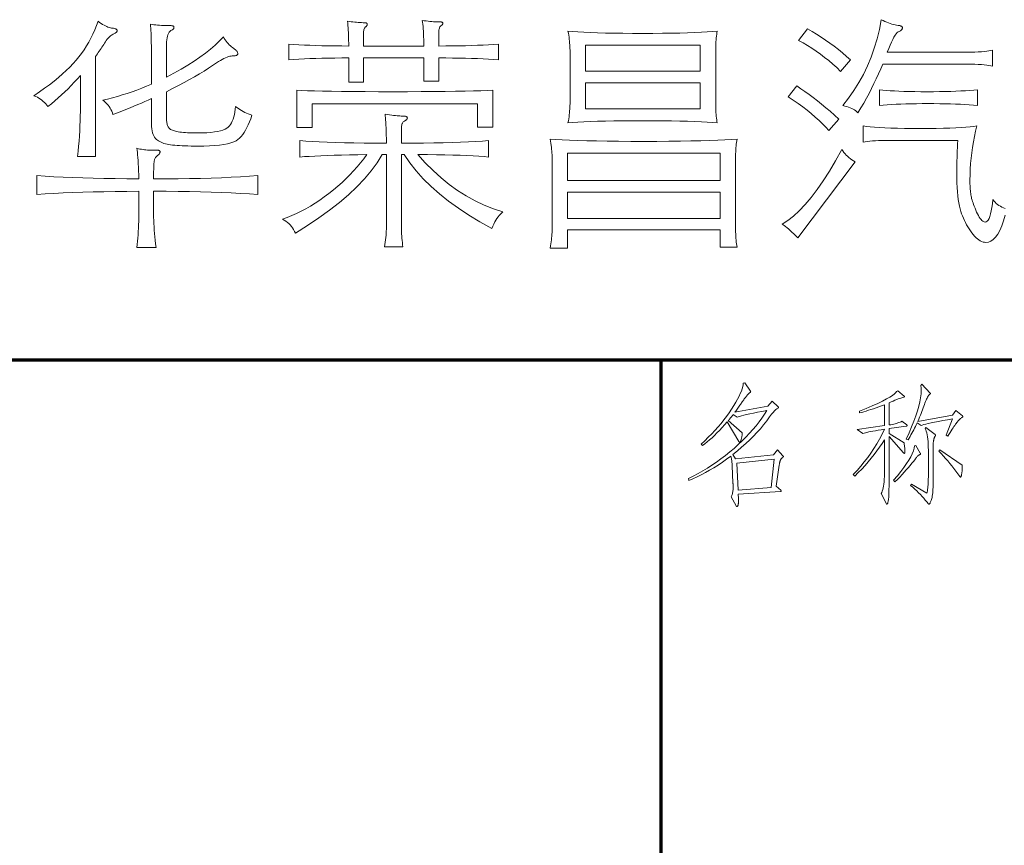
# Model space of a CAD drawing. Extents: x 0 to 1189, y 0 to 841.
# Tile 109 of 132: x 1097 to 1123, y 51 to 72. Entities that reach past the tile are written whole.
import ezdxf

# ---------------------------------------------------------------- set-up
doc = ezdxf.new("R2010")
doc.units = 0

msp = doc.modelspace()

# ---------------------------------------------------------------- linework, layer by layer
at = {"color": 5, "lineweight": 70}
for p, q in [((1064, 63.5), (1169, 63.5)), ((1114, 20), (1114, 63.5))]:
    msp.add_line(p, q, dxfattribs=at)
at = {"color": 7, "lineweight": 13}
for points in [[(1098.653, 71.009), (1098.574, 70.919), (1098.493, 70.831), (1098.411, 70.745), (1098.327, 70.66), (1098.242, 70.577), (1098.155, 70.496), (1098.067, 70.417), (1097.977, 70.339), (1097.886, 70.263), (1097.794, 70.189), (1097.767, 70.226), (1097.737, 70.261), (1097.706, 70.295), (1097.672, 70.326), (1097.636, 70.356), (1097.599, 70.384), (1097.559, 70.41), (1097.517, 70.434), (1097.473, 70.457), (1097.427, 70.477), (1097.57, 70.575), (1097.706, 70.672), (1097.835, 70.768), (1097.957, 70.863), (1098.072, 70.957), (1098.179, 71.05), (1098.28, 71.142), (1098.373, 71.233), (1098.459, 71.323), (1098.538, 71.412), (1098.612, 71.502), (1098.682, 71.595), (1098.749, 71.691), (1098.812, 71.79), (1098.872, 71.892), (1098.928, 71.996), (1098.981, 72.104), (1099.031, 72.215), (1099.077, 72.329), (1099.119, 72.445), (1099.16, 72.414), (1099.2, 72.385), (1099.239, 72.36), (1099.277, 72.338), (1099.313, 72.318), (1099.348, 72.302), (1099.382, 72.288), (1099.415, 72.277), (1099.446, 72.27), (1099.476, 72.265), (1099.505, 72.261), (1099.53, 72.257), (1099.552, 72.252), (1099.571, 72.246), (1099.587, 72.239), (1099.6, 72.232), (1099.611, 72.224), (1099.618, 72.215), (1099.623, 72.206), (1099.624, 72.196), (1099.623, 72.185), (1099.62, 72.175), (1099.614, 72.165), (1099.607, 72.155), (1099.597, 72.145), (1099.585, 72.135), (1099.571, 72.126), (1099.555, 72.116), (1099.536, 72.107), (1099.516, 72.098), (1099.494, 72.087), (1099.472, 72.074), (1099.45, 72.058), (1099.428, 72.039), (1099.406, 72.017), (1099.384, 71.993), (1099.361, 71.966), (1099.338, 71.936), (1099.316, 71.903), (1099.293, 71.868), (1099.27, 71.831), (1099.246, 71.795), (1099.223, 71.759), (1099.199, 71.723), (1099.176, 71.688), (1099.151, 71.652), (1099.127, 71.617), (1099.103, 71.582), (1099.078, 71.548), (1099.053, 71.514), (1099.053, 68.87), (1098.581, 68.87), (1098.595, 69.007), (1098.607, 69.144), (1098.618, 69.279), (1098.627, 69.413), (1098.635, 69.546), (1098.642, 69.678), (1098.647, 69.809), (1098.65, 69.939), (1098.652, 70.067), (1098.653, 70.195)], [(1100.929, 70.582), (1100.929, 69.867), (1100.93, 69.838), (1100.931, 69.81), (1100.934, 69.784), (1100.937, 69.759), (1100.942, 69.735), (1100.947, 69.713), (1100.953, 69.693), (1100.961, 69.674), (1100.969, 69.657), (1100.979, 69.641), (1100.99, 69.626), (1101.003, 69.612), (1101.019, 69.599), (1101.038, 69.587), (1101.059, 69.575), (1101.083, 69.565), (1101.109, 69.555), (1101.137, 69.545), (1101.168, 69.537), (1101.202, 69.529), (1101.238, 69.523), (1101.279, 69.516), (1101.324, 69.511), (1101.374, 69.506), (1101.427, 69.502), (1101.485, 69.499), (1101.546, 69.497), (1101.612, 69.495), (1101.682, 69.494), (1101.756, 69.493), (1101.88, 69.495), (1101.994, 69.499), (1102.098, 69.507), (1102.193, 69.518), (1102.278, 69.531), (1102.354, 69.548), (1102.42, 69.567), (1102.476, 69.59), (1102.522, 69.616), (1102.559, 69.644), (1102.59, 69.677), (1102.619, 69.715), (1102.644, 69.757), (1102.667, 69.805), (1102.688, 69.857), (1102.706, 69.915), (1102.722, 69.978), (1102.735, 70.045), (1102.745, 70.118), (1102.753, 70.195), (1102.789, 70.165), (1102.827, 70.135), (1102.866, 70.108), (1102.907, 70.082), (1102.95, 70.057), (1102.994, 70.035), (1103.039, 70.013), (1103.087, 69.994), (1103.135, 69.976), (1103.186, 69.959), (1103.155, 69.869), (1103.123, 69.784), (1103.089, 69.706), (1103.054, 69.633), (1103.018, 69.566), (1102.98, 69.505), (1102.941, 69.45), (1102.9, 69.401), (1102.859, 69.357), (1102.815, 69.32), (1102.765, 69.287), (1102.703, 69.257), (1102.628, 69.231), (1102.54, 69.208), (1102.441, 69.189), (1102.328, 69.174), (1102.204, 69.161), (1102.067, 69.153), (1101.918, 69.147), (1101.756, 69.146), (1101.664, 69.146), (1101.576, 69.147), (1101.493, 69.149), (1101.414, 69.151), (1101.34, 69.154), (1101.271, 69.158), (1101.206, 69.162), (1101.145, 69.167), (1101.089, 69.172), (1101.038, 69.179), (1100.99, 69.186), (1100.944, 69.195), (1100.9, 69.205), (1100.859, 69.217), (1100.82, 69.231), (1100.784, 69.246), (1100.75, 69.263), (1100.718, 69.281), (1100.688, 69.301), (1100.66, 69.323), (1100.635, 69.348), (1100.613, 69.378), (1100.594, 69.413), (1100.576, 69.453), (1100.562, 69.498), (1100.55, 69.549), (1100.541, 69.604), (1100.534, 69.665), (1100.531, 69.731), (1100.529, 69.802), (1100.529, 70.399), (1100.445, 70.36), (1100.356, 70.321), (1100.264, 70.281), (1100.168, 70.24), (1100.068, 70.199), (1099.965, 70.156), (1099.857, 70.113), (1099.746, 70.069), (1099.631, 70.024), (1099.512, 69.979), (1099.498, 70.024), (1099.481, 70.067), (1099.461, 70.109), (1099.438, 70.15), (1099.412, 70.189), (1099.384, 70.226), (1099.353, 70.262), (1099.319, 70.296), (1099.283, 70.328), (1099.244, 70.359), (1099.373, 70.389), (1099.503, 70.422), (1099.632, 70.458), (1099.761, 70.496), (1099.89, 70.536), (1100.018, 70.58), (1100.146, 70.626), (1100.274, 70.674), (1100.402, 70.725), (1100.529, 70.779), (1100.529, 71.579), (1100.529, 71.688), (1100.528, 71.789), (1100.527, 71.884), (1100.525, 71.973), (1100.523, 72.055), (1100.52, 72.13), (1100.516, 72.199), (1100.512, 72.262), (1100.508, 72.317), (1100.503, 72.366), (1100.547, 72.359), (1100.594, 72.352), (1100.642, 72.346), (1100.692, 72.341), (1100.744, 72.337), (1100.798, 72.333), (1100.854, 72.331), (1100.912, 72.329), (1100.972, 72.327), (1101.034, 72.327), (1101.052, 72.327), (1101.067, 72.325), (1101.081, 72.323), (1101.093, 72.32), (1101.103, 72.316), (1101.111, 72.312), (1101.118, 72.306), (1101.122, 72.3), (1101.125, 72.293), (1101.126, 72.284), (1101.126, 72.276), (1101.124, 72.268), (1101.121, 72.26), (1101.118, 72.253), (1101.113, 72.246), (1101.107, 72.239), (1101.1, 72.233), (1101.093, 72.227), (1101.084, 72.221), (1101.074, 72.216), (1101.046, 72.199), (1101.022, 72.178), (1101, 72.152), (1100.981, 72.121), (1100.965, 72.086), (1100.953, 72.046), (1100.942, 72.002), (1100.935, 71.953), (1100.931, 71.9), (1100.929, 71.842), (1100.929, 70.969), (1101.126, 71.072), (1101.313, 71.176), (1101.489, 71.28), (1101.655, 71.385), (1101.81, 71.491), (1101.955, 71.597), (1102.09, 71.705), (1102.214, 71.813), (1102.328, 71.922), (1102.432, 72.032), (1102.456, 71.992), (1102.48, 71.955), (1102.506, 71.919), (1102.532, 71.885), (1102.559, 71.853), (1102.587, 71.823), (1102.616, 71.795), (1102.646, 71.77), (1102.676, 71.746), (1102.707, 71.724), (1102.727, 71.709), (1102.745, 71.695), (1102.76, 71.681), (1102.774, 71.667), (1102.786, 71.654), (1102.795, 71.641), (1102.802, 71.627), (1102.808, 71.614), (1102.811, 71.602), (1102.812, 71.589), (1102.811, 71.577), (1102.806, 71.567), (1102.799, 71.557), (1102.788, 71.549), (1102.775, 71.542), (1102.759, 71.537), (1102.74, 71.532), (1102.718, 71.529), (1102.692, 71.527), (1102.664, 71.527), (1102.634, 71.525), (1102.6, 71.519), (1102.565, 71.51), (1102.527, 71.497), (1102.486, 71.481), (1102.444, 71.461), (1102.398, 71.437), (1102.351, 71.409), (1102.3, 71.378), (1102.248, 71.343), (1102.145, 71.273), (1102.036, 71.201), (1101.92, 71.129), (1101.798, 71.055), (1101.669, 70.979), (1101.534, 70.902), (1101.392, 70.824), (1101.245, 70.745), (1101.09, 70.664)], [(1106.131, 71.474), (1106.131, 70.838), (1105.744, 70.838), (1105.744, 71.474), (1105.557, 71.474), (1105.376, 71.472), (1105.202, 71.47), (1105.035, 71.466), (1104.873, 71.461), (1104.718, 71.455), (1104.57, 71.449), (1104.428, 71.441), (1104.292, 71.432), (1104.163, 71.422), (1104.163, 71.842), (1104.292, 71.832), (1104.428, 71.823), (1104.57, 71.815), (1104.718, 71.808), (1104.873, 71.802), (1105.035, 71.798), (1105.202, 71.794), (1105.376, 71.791), (1105.557, 71.79), (1105.744, 71.789), (1105.743, 71.865), (1105.741, 71.939), (1105.738, 72.011), (1105.736, 72.08), (1105.733, 72.147), (1105.729, 72.211), (1105.725, 72.273), (1105.721, 72.333), (1105.716, 72.39), (1105.711, 72.445), (1105.76, 72.438), (1105.807, 72.431), (1105.855, 72.425), (1105.901, 72.42), (1105.947, 72.416), (1105.993, 72.412), (1106.038, 72.409), (1106.083, 72.407), (1106.127, 72.406), (1106.17, 72.406), (1106.182, 72.405), (1106.192, 72.404), (1106.201, 72.402), (1106.208, 72.399), (1106.215, 72.395), (1106.22, 72.39), (1106.224, 72.385), (1106.227, 72.379), (1106.229, 72.371), (1106.229, 72.363), (1106.229, 72.355), (1106.228, 72.347), (1106.226, 72.339), (1106.223, 72.332), (1106.22, 72.325), (1106.215, 72.318), (1106.21, 72.312), (1106.204, 72.305), (1106.198, 72.3), (1106.19, 72.294), (1106.179, 72.284), (1106.169, 72.271), (1106.16, 72.257), (1106.152, 72.24), (1106.146, 72.221), (1106.141, 72.199), (1106.136, 72.175), (1106.133, 72.149), (1106.132, 72.121), (1106.131, 72.091), (1106.131, 71.789), (1107.725, 71.789), (1107.725, 71.875), (1107.724, 71.957), (1107.722, 72.035), (1107.719, 72.108), (1107.715, 72.178), (1107.711, 72.243), (1107.706, 72.305), (1107.7, 72.362), (1107.693, 72.416), (1107.686, 72.465), (1107.738, 72.457), (1107.789, 72.451), (1107.839, 72.445), (1107.888, 72.44), (1107.937, 72.435), (1107.984, 72.432), (1108.031, 72.429), (1108.076, 72.427), (1108.121, 72.426), (1108.165, 72.425), (1108.177, 72.425), (1108.188, 72.424), (1108.198, 72.423), (1108.207, 72.42), (1108.214, 72.417), (1108.22, 72.414), (1108.224, 72.409), (1108.228, 72.405), (1108.229, 72.399), (1108.23, 72.393), (1108.23, 72.386), (1108.229, 72.38), (1108.227, 72.374), (1108.224, 72.368), (1108.22, 72.362), (1108.216, 72.356), (1108.211, 72.35), (1108.205, 72.344), (1108.198, 72.339), (1108.191, 72.334), (1108.177, 72.323), (1108.165, 72.311), (1108.154, 72.296), (1108.145, 72.279), (1108.137, 72.26), (1108.13, 72.238), (1108.125, 72.215), (1108.122, 72.189), (1108.119, 72.161), (1108.119, 72.13), (1108.119, 71.789), (1108.306, 71.79), (1108.486, 71.791), (1108.66, 71.794), (1108.828, 71.798), (1108.99, 71.802), (1109.144, 71.808), (1109.293, 71.815), (1109.435, 71.823), (1109.57, 71.832), (1109.699, 71.842), (1109.699, 71.422), (1109.57, 71.432), (1109.435, 71.441), (1109.293, 71.449), (1109.144, 71.455), (1108.99, 71.461), (1108.828, 71.466), (1108.66, 71.47), (1108.486, 71.472), (1108.306, 71.474), (1108.119, 71.474), (1108.119, 70.864), (1107.725, 70.864), (1107.725, 71.474)], [(1119.972, 71.625), (1121.979, 71.625), (1122.089, 71.626), (1122.193, 71.627), (1122.288, 71.63), (1122.377, 71.634), (1122.458, 71.638), (1122.532, 71.644), (1122.598, 71.651), (1122.657, 71.659), (1122.709, 71.668), (1122.753, 71.678), (1122.753, 71.258), (1122.709, 71.268), (1122.657, 71.277), (1122.598, 71.285), (1122.532, 71.291), (1122.458, 71.297), (1122.377, 71.302), (1122.288, 71.306), (1122.193, 71.308), (1122.089, 71.31), (1121.979, 71.31), (1119.854, 71.31), (1119.799, 71.182), (1119.741, 71.053), (1119.682, 70.925), (1119.62, 70.796), (1119.555, 70.668), (1119.489, 70.539), (1119.419, 70.41), (1119.348, 70.282), (1119.274, 70.153), (1119.198, 70.025), (1119.17, 70.051), (1119.14, 70.076), (1119.107, 70.1), (1119.071, 70.121), (1119.032, 70.141), (1118.991, 70.159), (1118.947, 70.176), (1118.9, 70.191), (1118.85, 70.204), (1118.798, 70.215), (1118.951, 70.411), (1119.092, 70.614), (1119.223, 70.824), (1119.341, 71.041), (1119.449, 71.264), (1119.545, 71.495), (1119.629, 71.732), (1119.702, 71.976), (1119.764, 72.227), (1119.814, 72.485), (1119.863, 72.461), (1119.91, 72.439), (1119.956, 72.419), (1120.002, 72.401), (1120.047, 72.384), (1120.091, 72.37), (1120.135, 72.358), (1120.177, 72.348), (1120.219, 72.34), (1120.26, 72.334), (1120.282, 72.331), (1120.301, 72.327), (1120.317, 72.322), (1120.332, 72.317), (1120.344, 72.311), (1120.354, 72.304), (1120.362, 72.296), (1120.367, 72.287), (1120.371, 72.278), (1120.372, 72.268), (1120.371, 72.258), (1120.369, 72.248), (1120.364, 72.238), (1120.358, 72.228), (1120.351, 72.219), (1120.341, 72.21), (1120.33, 72.201), (1120.317, 72.193), (1120.303, 72.184), (1120.287, 72.176), (1120.262, 72.165), (1120.236, 72.144), (1120.209, 72.113), (1120.18, 72.072), (1120.149, 72.022), (1120.117, 71.962), (1120.083, 71.892), (1120.047, 71.813), (1120.01, 71.724)], [(1115.479, 69.756), (1115.355, 69.767), (1115.215, 69.777), (1115.059, 69.786), (1114.886, 69.794), (1114.697, 69.8), (1114.492, 69.805), (1114.27, 69.809), (1114.032, 69.812), (1113.778, 69.814), (1113.507, 69.815), (1113.237, 69.814), (1112.982, 69.812), (1112.745, 69.809), (1112.523, 69.805), (1112.318, 69.8), (1112.129, 69.794), (1111.956, 69.786), (1111.8, 69.777), (1111.66, 69.767), (1111.536, 69.756), (1111.546, 69.812), (1111.555, 69.866), (1111.563, 69.92), (1111.57, 69.972), (1111.576, 70.023), (1111.58, 70.073), (1111.584, 70.122), (1111.587, 70.169), (1111.588, 70.216), (1111.589, 70.261), (1111.589, 71.678), (1111.588, 71.723), (1111.587, 71.769), (1111.584, 71.817), (1111.58, 71.866), (1111.576, 71.915), (1111.57, 71.967), (1111.563, 72.019), (1111.555, 72.072), (1111.546, 72.127), (1111.536, 72.183), (1111.66, 72.172), (1111.8, 72.162), (1111.956, 72.153), (1112.129, 72.145), (1112.318, 72.139), (1112.523, 72.133), (1112.745, 72.129), (1112.982, 72.126), (1113.237, 72.124), (1113.507, 72.124), (1113.778, 72.124), (1114.032, 72.126), (1114.27, 72.129), (1114.492, 72.133), (1114.697, 72.139), (1114.886, 72.145), (1115.059, 72.153), (1115.215, 72.162), (1115.355, 72.172), (1115.479, 72.183), (1115.471, 72.141), (1115.464, 72.098), (1115.458, 72.052), (1115.453, 72.004), (1115.449, 71.955), (1115.445, 71.903), (1115.443, 71.85), (1115.441, 71.794), (1115.44, 71.737), (1115.439, 71.678), (1115.439, 70.261), (1115.44, 70.201), (1115.441, 70.144), (1115.443, 70.089), (1115.445, 70.035), (1115.449, 69.984), (1115.453, 69.934), (1115.458, 69.887), (1115.464, 69.841), (1115.471, 69.797)], [(1119.001, 71.422), (1118.739, 71.12), (1118.635, 71.218), (1118.531, 71.312), (1118.424, 71.403), (1118.316, 71.49), (1118.206, 71.573), (1118.094, 71.652), (1117.98, 71.728), (1117.865, 71.8), (1117.749, 71.869), (1117.63, 71.934), (1117.86, 72.242), (1117.983, 72.172), (1118.105, 72.1), (1118.224, 72.025), (1118.341, 71.947), (1118.457, 71.866), (1118.57, 71.783), (1118.681, 71.697), (1118.79, 71.608), (1118.896, 71.516)], [(1111.995, 71.127), (1115.032, 71.127), (1115.032, 71.815), (1111.995, 71.815)], [(1115.032, 70.818), (1111.995, 70.818), (1111.995, 70.13), (1115.032, 70.13)], [(1109.549, 69.644), (1109.149, 69.644), (1109.149, 70.261), (1104.773, 70.261), (1104.773, 69.638), (1104.373, 69.638), (1104.373, 70.622), (1104.499, 70.614), (1104.653, 70.607), (1104.836, 70.602), (1105.047, 70.596), (1105.287, 70.592), (1105.556, 70.589), (1105.853, 70.586), (1106.178, 70.584), (1106.532, 70.583), (1106.915, 70.582), (1107.298, 70.583), (1107.655, 70.584), (1107.985, 70.586), (1108.289, 70.589), (1108.566, 70.592), (1108.816, 70.596), (1109.039, 70.602), (1109.235, 70.607), (1109.405, 70.614), (1109.549, 70.622)], [(1118.693, 69.861), (1118.43, 69.559), (1118.349, 69.647), (1118.261, 69.735), (1118.168, 69.824), (1118.069, 69.913), (1117.965, 70.002), (1117.854, 70.091), (1117.738, 70.181), (1117.616, 70.271), (1117.488, 70.361), (1117.354, 70.451), (1117.584, 70.733), (1117.69, 70.662), (1117.796, 70.587), (1117.904, 70.509), (1118.013, 70.427), (1118.124, 70.341), (1118.235, 70.252), (1118.348, 70.16), (1118.462, 70.064), (1118.577, 69.964)], [(1122.353, 70.215), (1122.249, 70.225), (1122.139, 70.234), (1122.023, 70.242), (1121.902, 70.249), (1121.774, 70.254), (1121.641, 70.259), (1121.501, 70.263), (1121.356, 70.265), (1121.205, 70.267), (1121.048, 70.267), (1120.891, 70.267), (1120.74, 70.265), (1120.596, 70.263), (1120.459, 70.259), (1120.328, 70.254), (1120.203, 70.249), (1120.085, 70.242), (1119.973, 70.234), (1119.867, 70.225), (1119.768, 70.215), (1119.768, 70.635), (1119.852, 70.625), (1119.945, 70.616), (1120.047, 70.608), (1120.158, 70.601), (1120.278, 70.595), (1120.408, 70.591), (1120.548, 70.587), (1120.696, 70.584), (1120.854, 70.583), (1121.021, 70.582), (1121.189, 70.583), (1121.35, 70.584), (1121.502, 70.587), (1121.647, 70.591), (1121.784, 70.595), (1121.913, 70.601), (1122.035, 70.608), (1122.149, 70.616), (1122.255, 70.625), (1122.353, 70.635)], [(1107.207, 68.923), (1107.135, 68.923), (1107.135, 67.053), (1107.135, 66.997), (1107.136, 66.94), (1107.138, 66.883), (1107.141, 66.827), (1107.145, 66.77), (1107.149, 66.712), (1107.154, 66.655), (1107.16, 66.598), (1107.167, 66.54), (1107.174, 66.483), (1106.689, 66.483), (1106.699, 66.547), (1106.708, 66.61), (1106.715, 66.672), (1106.722, 66.731), (1106.728, 66.789), (1106.733, 66.845), (1106.736, 66.9), (1106.739, 66.953), (1106.741, 67.004), (1106.741, 67.053), (1106.741, 68.923), (1106.63, 68.923), (1106.492, 68.707), (1106.334, 68.493), (1106.156, 68.281), (1105.957, 68.07), (1105.738, 67.862), (1105.498, 67.655), (1105.237, 67.449), (1104.957, 67.246), (1104.656, 67.044), (1104.334, 66.843), (1104.312, 66.892), (1104.286, 66.938), (1104.259, 66.982), (1104.229, 67.023), (1104.196, 67.061), (1104.161, 67.098), (1104.123, 67.131), (1104.082, 67.162), (1104.039, 67.191), (1103.993, 67.217), (1104.116, 67.262), (1104.239, 67.312), (1104.362, 67.366), (1104.485, 67.427), (1104.608, 67.492), (1104.73, 67.562), (1104.853, 67.638), (1104.975, 67.719), (1105.097, 67.805), (1105.219, 67.896), (1105.339, 67.991), (1105.455, 68.087), (1105.566, 68.185), (1105.673, 68.285), (1105.775, 68.387), (1105.873, 68.491), (1105.967, 68.596), (1106.057, 68.703), (1106.142, 68.812), (1106.223, 68.923), (1105.987, 68.918), (1105.764, 68.914), (1105.554, 68.909), (1105.357, 68.903), (1105.173, 68.896), (1105.003, 68.89), (1104.845, 68.882), (1104.701, 68.874), (1104.57, 68.866), (1104.452, 68.857), (1104.452, 69.29), (1104.607, 69.278), (1104.779, 69.266), (1104.966, 69.257), (1105.171, 69.248), (1105.391, 69.241), (1105.629, 69.235), (1105.882, 69.23), (1106.152, 69.227), (1106.438, 69.225), (1106.741, 69.224), (1106.738, 69.336), (1106.735, 69.44), (1106.732, 69.535), (1106.729, 69.623), (1106.725, 69.703), (1106.721, 69.775), (1106.716, 69.84), (1106.712, 69.896), (1106.707, 69.945), (1106.702, 69.985), (1106.764, 69.977), (1106.823, 69.969), (1106.878, 69.962), (1106.929, 69.956), (1106.976, 69.951), (1107.02, 69.947), (1107.06, 69.944), (1107.096, 69.941), (1107.129, 69.94), (1107.158, 69.939), (1107.183, 69.939), (1107.206, 69.937), (1107.226, 69.935), (1107.244, 69.932), (1107.259, 69.927), (1107.271, 69.922), (1107.28, 69.915), (1107.287, 69.908), (1107.291, 69.9), (1107.292, 69.89), (1107.291, 69.88), (1107.289, 69.871), (1107.285, 69.862), (1107.28, 69.852), (1107.272, 69.843), (1107.264, 69.835), (1107.254, 69.826), (1107.242, 69.818), (1107.228, 69.81), (1107.213, 69.802), (1107.198, 69.793), (1107.185, 69.782), (1107.173, 69.769), (1107.163, 69.754), (1107.154, 69.738), (1107.147, 69.719), (1107.142, 69.698), (1107.138, 69.676), (1107.135, 69.651), (1107.135, 69.625), (1107.135, 69.224), (1107.434, 69.225), (1107.718, 69.227), (1107.987, 69.23), (1108.24, 69.235), (1108.478, 69.241), (1108.7, 69.248), (1108.908, 69.257), (1109.099, 69.266), (1109.276, 69.278), (1109.437, 69.29), (1109.437, 68.857), (1109.317, 68.868), (1109.182, 68.879), (1109.032, 68.888), (1108.867, 68.896), (1108.688, 68.903), (1108.493, 68.909), (1108.284, 68.914), (1108.06, 68.918), (1107.821, 68.921), (1107.568, 68.923), (1107.766, 68.702), (1107.97, 68.497), (1108.181, 68.307), (1108.397, 68.132), (1108.619, 67.973), (1108.847, 67.829), (1109.081, 67.701), (1109.32, 67.588), (1109.566, 67.49), (1109.818, 67.407), (1109.784, 67.381), (1109.751, 67.35), (1109.719, 67.316), (1109.688, 67.277), (1109.659, 67.235), (1109.63, 67.189), (1109.601, 67.14), (1109.574, 67.086), (1109.548, 67.029), (1109.522, 66.968), (1109.21, 67.141), (1108.916, 67.319), (1108.639, 67.502), (1108.38, 67.69), (1108.14, 67.883), (1107.917, 68.081), (1107.713, 68.284), (1107.526, 68.492), (1107.358, 68.705)], [(1111.523, 66.929), (1111.523, 66.45), (1111.064, 66.45), (1111.074, 66.506), (1111.083, 66.56), (1111.091, 66.614), (1111.098, 66.666), (1111.103, 66.717), (1111.108, 66.767), (1111.112, 66.816), (1111.114, 66.863), (1111.116, 66.91), (1111.116, 66.955), (1111.116, 68.824), (1111.116, 68.869), (1111.114, 68.916), (1111.112, 68.963), (1111.108, 69.012), (1111.103, 69.062), (1111.098, 69.113), (1111.091, 69.165), (1111.083, 69.219), (1111.074, 69.274), (1111.064, 69.329), (1111.214, 69.318), (1111.385, 69.308), (1111.578, 69.299), (1111.793, 69.292), (1112.03, 69.285), (1112.288, 69.28), (1112.568, 69.276), (1112.869, 69.273), (1113.192, 69.271), (1113.537, 69.27), (1113.881, 69.271), (1114.204, 69.273), (1114.505, 69.276), (1114.785, 69.28), (1115.042, 69.285), (1115.278, 69.292), (1115.492, 69.299), (1115.684, 69.308), (1115.855, 69.318), (1116.003, 69.329), (1115.996, 69.288), (1115.989, 69.244), (1115.983, 69.199), (1115.978, 69.151), (1115.974, 69.101), (1115.97, 69.05), (1115.967, 68.996), (1115.965, 68.941), (1115.964, 68.884), (1115.964, 68.824), (1115.964, 67.001), (1115.964, 66.939), (1115.965, 66.879), (1115.967, 66.821), (1115.97, 66.766), (1115.974, 66.712), (1115.978, 66.661), (1115.983, 66.611), (1115.989, 66.564), (1115.996, 66.519), (1116.003, 66.476), (1115.557, 66.476), (1115.557, 66.929)], [(1100.588, 68.28), (1100.916, 68.281), (1101.232, 68.283), (1101.536, 68.288), (1101.829, 68.293), (1102.11, 68.301), (1102.38, 68.311), (1102.638, 68.322), (1102.885, 68.334), (1103.12, 68.349), (1103.343, 68.365), (1103.343, 67.867), (1103.12, 67.883), (1102.885, 67.897), (1102.638, 67.91), (1102.38, 67.921), (1102.11, 67.931), (1101.829, 67.938), (1101.536, 67.944), (1101.232, 67.948), (1100.916, 67.951), (1100.588, 67.952), (1100.588, 67.348), (1100.589, 67.266), (1100.591, 67.183), (1100.594, 67.098), (1100.599, 67.013), (1100.605, 66.925), (1100.612, 66.837), (1100.62, 66.747), (1100.63, 66.656), (1100.641, 66.563), (1100.654, 66.469), (1100.142, 66.469), (1100.152, 66.549), (1100.161, 66.631), (1100.169, 66.714), (1100.176, 66.799), (1100.182, 66.886), (1100.186, 66.975), (1100.19, 67.065), (1100.193, 67.158), (1100.194, 67.252), (1100.195, 67.348), (1100.195, 67.952), (1099.877, 67.95), (1099.57, 67.946), (1099.274, 67.941), (1098.989, 67.935), (1098.714, 67.927), (1098.45, 67.918), (1098.196, 67.907), (1097.953, 67.895), (1097.72, 67.882), (1097.499, 67.867), (1097.499, 68.365), (1097.72, 68.35), (1097.953, 68.337), (1098.196, 68.324), (1098.45, 68.314), (1098.714, 68.304), (1098.989, 68.297), (1099.274, 68.29), (1099.57, 68.285), (1099.877, 68.282), (1100.195, 68.28), (1100.193, 68.389), (1100.191, 68.493), (1100.187, 68.589), (1100.183, 68.68), (1100.178, 68.764), (1100.173, 68.841), (1100.166, 68.912), (1100.159, 68.977), (1100.151, 69.035), (1100.142, 69.087), (1100.185, 69.077), (1100.227, 69.068), (1100.268, 69.06), (1100.308, 69.053), (1100.347, 69.047), (1100.385, 69.043), (1100.423, 69.039), (1100.459, 69.036), (1100.495, 69.035), (1100.529, 69.034), (1100.667, 69.041), (1100.684, 69.04), (1100.7, 69.039), (1100.714, 69.037), (1100.726, 69.033), (1100.736, 69.029), (1100.744, 69.024), (1100.751, 69.018), (1100.755, 69.011), (1100.758, 69.004), (1100.759, 68.995), (1100.758, 68.986), (1100.756, 68.976), (1100.752, 68.966), (1100.747, 68.957), (1100.741, 68.946), (1100.733, 68.936), (1100.724, 68.926), (1100.713, 68.915), (1100.7, 68.904), (1100.687, 68.893), (1100.673, 68.882), (1100.66, 68.869), (1100.649, 68.856), (1100.638, 68.842), (1100.629, 68.827), (1100.621, 68.811), (1100.615, 68.794), (1100.609, 68.777), (1100.605, 68.758), (1100.601, 68.739), (1100.599, 68.717), (1100.597, 68.689), (1100.595, 68.656), (1100.593, 68.618), (1100.592, 68.575), (1100.59, 68.526), (1100.589, 68.473), (1100.589, 68.414), (1100.588, 68.349)], [(1111.523, 68.234), (1115.557, 68.234), (1115.557, 68.955), (1111.523, 68.955)], [(1119.126, 68.726), (1117.61, 66.719), (1117.555, 66.775), (1117.503, 66.828), (1117.454, 66.875), (1117.408, 66.918), (1117.364, 66.956), (1117.324, 66.99), (1117.286, 67.019), (1117.251, 67.044), (1117.219, 67.064), (1117.191, 67.079), (1117.341, 67.176), (1117.493, 67.295), (1117.647, 67.436), (1117.802, 67.6), (1117.96, 67.786), (1118.119, 67.995), (1118.279, 68.226), (1118.442, 68.48), (1118.606, 68.755), (1118.771, 69.054), (1118.797, 69.016), (1118.825, 68.98), (1118.856, 68.944), (1118.888, 68.91), (1118.922, 68.877), (1118.959, 68.844), (1118.997, 68.813), (1119.038, 68.783), (1119.081, 68.754)], [(1115.557, 67.932), (1111.523, 67.932), (1111.523, 67.23), (1115.557, 67.23)], [(1117.216, 60.966), (1117.218, 60.964), (1117.22, 60.962), (1117.222, 60.96), (1117.223, 60.958), (1117.224, 60.956), (1117.225, 60.953), (1117.226, 60.951), (1117.226, 60.949), (1117.227, 60.947), (1117.227, 60.945), (1117.226, 60.943), (1117.225, 60.94), (1117.224, 60.937), (1117.221, 60.934), (1117.218, 60.93), (1117.214, 60.926), (1117.21, 60.922), (1117.204, 60.917), (1117.199, 60.912), (1117.192, 60.907), (1117.185, 60.901), (1117.179, 60.895), (1117.173, 60.888), (1117.167, 60.881), (1117.162, 60.874), (1117.157, 60.866), (1117.153, 60.858), (1117.149, 60.849), (1117.145, 60.84), (1117.142, 60.831), (1117.139, 60.821), (1117.136, 60.81), (1117.133, 60.8), (1117.13, 60.789), (1117.127, 60.778), (1117.125, 60.766), (1117.122, 60.754), (1117.12, 60.742), (1117.118, 60.729), (1117.116, 60.716), (1117.039, 60.158), (1117.157, 60.054), (1117.16, 60.051), (1117.162, 60.049), (1117.164, 60.047), (1117.166, 60.045), (1117.168, 60.043), (1117.169, 60.04), (1117.17, 60.038), (1117.171, 60.036), (1117.171, 60.033), (1117.171, 60.031), (1117.171, 60.029), (1117.17, 60.027), (1117.169, 60.025), (1117.167, 60.023), (1117.165, 60.022), (1117.162, 60.021), (1117.159, 60.02), (1117.156, 60.019), (1117.151, 60.019), (1117.147, 60.019), (1116.033, 59.946), (1116.035, 59.924), (1116.036, 59.903), (1116.037, 59.883), (1116.038, 59.864), (1116.039, 59.845), (1116.039, 59.828), (1116.04, 59.811), (1116.04, 59.795), (1116.04, 59.78), (1116.04, 59.766), (1116.04, 59.752), (1116.04, 59.739), (1116.039, 59.727), (1116.038, 59.715), (1116.037, 59.704), (1116.036, 59.694), (1116.034, 59.684), (1116.032, 59.675), (1116.03, 59.666), (1116.028, 59.658), (1116.026, 59.651), (1116.023, 59.644), (1116.021, 59.639), (1116.018, 59.634), (1116.016, 59.629), (1116.014, 59.626), (1116.011, 59.623), (1116.009, 59.621), (1116.006, 59.62), (1116.004, 59.62), (1116.001, 59.62), (1115.999, 59.621), (1115.997, 59.622), (1115.994, 59.623), (1115.992, 59.625), (1115.99, 59.627), (1115.988, 59.63), (1115.985, 59.633), (1115.983, 59.637), (1115.981, 59.641), (1115.849, 59.88), (1115.859, 59.898), (1115.867, 59.917), (1115.874, 59.938), (1115.881, 59.96), (1115.886, 59.984), (1115.89, 60.01), (1115.894, 60.037), (1115.896, 60.067), (1115.898, 60.097), (1115.898, 60.13), (1115.898, 60.139), (1115.898, 60.149), (1115.898, 60.159), (1115.897, 60.17), (1115.897, 60.182), (1115.897, 60.194), (1115.896, 60.207), (1115.896, 60.22), (1115.895, 60.234), (1115.895, 60.248), (1115.874, 60.695), (1115.872, 60.727), (1115.87, 60.757), (1115.868, 60.786), (1115.865, 60.814), (1115.862, 60.84), (1115.858, 60.866), (1115.854, 60.89), (1115.849, 60.913), (1115.844, 60.935), (1115.839, 60.956), (1115.726, 60.873), (1115.614, 60.794), (1115.501, 60.719), (1115.39, 60.649), (1115.278, 60.582), (1115.167, 60.519), (1115.056, 60.46), (1114.945, 60.405), (1114.835, 60.354), (1114.725, 60.307), (1114.719, 60.366), (1114.845, 60.428), (1114.971, 60.494), (1115.095, 60.564), (1115.218, 60.638), (1115.339, 60.715), (1115.458, 60.797), (1115.577, 60.882), (1115.693, 60.971), (1115.808, 61.064), (1115.922, 61.16), (1116.033, 61.259), (1116.138, 61.358), (1116.238, 61.457), (1116.333, 61.557), (1116.422, 61.657), (1116.506, 61.758), (1116.585, 61.858), (1116.658, 61.959), (1116.727, 62.061), (1116.79, 62.163), (1116.659, 62.137), (1116.541, 62.112), (1116.433, 62.09), (1116.338, 62.069), (1116.254, 62.051), (1116.181, 62.034), (1116.12, 62.019), (1116.07, 62.006), (1116.032, 61.995), (1116.006, 61.986), (1115.901, 62.055), (1115.888, 62.038), (1115.875, 62.021), (1115.862, 62.004), (1115.849, 61.987), (1115.836, 61.971), (1115.822, 61.955), (1115.809, 61.939), (1115.796, 61.923), (1115.783, 61.908), (1115.77, 61.892), (1116.137, 61.57), (1116.137, 61.553), (1116.136, 61.536), (1116.135, 61.519), (1116.134, 61.503), (1116.131, 61.486), (1116.129, 61.469), (1116.125, 61.452), (1116.122, 61.435), (1116.118, 61.418), (1116.113, 61.401), (1116.108, 61.385), (1116.104, 61.371), (1116.099, 61.358), (1116.095, 61.347), (1116.091, 61.338), (1116.088, 61.33), (1116.084, 61.324), (1116.081, 61.32), (1116.078, 61.317), (1116.075, 61.316), (1116.072, 61.316), (1116.07, 61.317), (1116.067, 61.318), (1116.064, 61.32), (1116.062, 61.321), (1116.06, 61.324), (1116.057, 61.326), (1116.055, 61.33), (1116.053, 61.333), (1116.051, 61.337), (1115.742, 61.861), (1115.673, 61.782), (1115.605, 61.707), (1115.537, 61.635), (1115.471, 61.567), (1115.405, 61.503), (1115.341, 61.442), (1115.277, 61.384), (1115.214, 61.33), (1115.151, 61.28), (1115.09, 61.233), (1115.052, 61.275), (1115.149, 61.363), (1115.243, 61.452), (1115.333, 61.543), (1115.419, 61.634), (1115.501, 61.725), (1115.58, 61.818), (1115.655, 61.911), (1115.727, 62.005), (1115.794, 62.1), (1115.858, 62.196), (1115.917, 62.289), (1115.97, 62.377), (1116.016, 62.459), (1116.056, 62.537), (1116.089, 62.608), (1116.116, 62.674), (1116.137, 62.735), (1116.152, 62.79), (1116.16, 62.84), (1116.162, 62.884), (1116.207, 62.895), (1116.356, 62.669), (1116.357, 62.668), (1116.358, 62.666), (1116.359, 62.665), (1116.36, 62.663), (1116.361, 62.662), (1116.362, 62.66), (1116.362, 62.659), (1116.363, 62.657), (1116.363, 62.655), (1116.363, 62.654), (1116.363, 62.652), (1116.362, 62.65), (1116.362, 62.649), (1116.361, 62.647), (1116.359, 62.645), (1116.358, 62.644), (1116.356, 62.642), (1116.354, 62.641), (1116.352, 62.639), (1116.349, 62.638), (1116.343, 62.635), (1116.336, 62.63), (1116.329, 62.624), (1116.321, 62.617), (1116.312, 62.609), (1116.303, 62.599), (1116.292, 62.588), (1116.281, 62.576), (1116.27, 62.562), (1116.257, 62.548), (1116.244, 62.532), (1116.231, 62.516), (1116.218, 62.499), (1116.205, 62.482), (1116.192, 62.464), (1116.178, 62.446), (1116.165, 62.427), (1116.151, 62.407), (1116.137, 62.387), (1116.124, 62.366), (1116.109, 62.344), (1116.094, 62.322), (1116.078, 62.299), (1116.062, 62.275), (1116.045, 62.25), (1116.026, 62.224), (1116.008, 62.198), (1115.988, 62.171), (1115.968, 62.143), (1115.947, 62.114), (1116.817, 62.274), (1116.928, 62.406), (1117.091, 62.256), (1117.093, 62.255), (1117.095, 62.254), (1117.097, 62.252), (1117.098, 62.251), (1117.099, 62.249), (1117.1, 62.247), (1117.101, 62.246), (1117.101, 62.244), (1117.102, 62.243), (1117.102, 62.241), (1117.102, 62.239), (1117.101, 62.237), (1117.101, 62.236), (1117.1, 62.234), (1117.098, 62.233), (1117.097, 62.231), (1117.095, 62.23), (1117.093, 62.228), (1117.091, 62.227), (1117.088, 62.225), (1117.069, 62.215), (1117.05, 62.201), (1117.03, 62.185), (1117.009, 62.166), (1116.986, 62.144), (1116.964, 62.119), (1116.94, 62.091), (1116.915, 62.06), (1116.889, 62.026), (1116.862, 61.989), (1116.786, 61.885), (1116.705, 61.782), (1116.619, 61.68), (1116.529, 61.58), (1116.435, 61.48), (1116.336, 61.382), (1116.232, 61.285), (1116.124, 61.189), (1116.012, 61.094), (1115.895, 61.001), (1115.964, 60.883), (1116.963, 60.987), (1117.067, 61.125)], [(1121.958, 62.017), (1121.96, 62.016), (1121.962, 62.014), (1121.964, 62.013), (1121.965, 62.011), (1121.966, 62.009), (1121.967, 62.007), (1121.968, 62.006), (1121.969, 62.004), (1121.969, 62.002), (1121.969, 62), (1121.969, 61.998), (1121.968, 61.996), (1121.967, 61.993), (1121.966, 61.991), (1121.964, 61.989), (1121.961, 61.987), (1121.959, 61.985), (1121.956, 61.983), (1121.952, 61.981), (1121.948, 61.979), (1121.935, 61.971), (1121.922, 61.961), (1121.909, 61.951), (1121.896, 61.939), (1121.882, 61.926), (1121.868, 61.911), (1121.853, 61.896), (1121.838, 61.879), (1121.823, 61.861), (1121.808, 61.842), (1121.791, 61.82), (1121.773, 61.796), (1121.753, 61.768), (1121.732, 61.736), (1121.709, 61.702), (1121.685, 61.664), (1121.658, 61.623), (1121.631, 61.578), (1121.601, 61.53), (1121.57, 61.479), (1121.525, 61.511), (1121.698, 61.937), (1121.561, 61.914), (1121.436, 61.893), (1121.323, 61.872), (1121.222, 61.853), (1121.133, 61.835), (1121.056, 61.818), (1120.99, 61.803), (1120.937, 61.789), (1120.895, 61.776), (1120.866, 61.764), (1120.762, 61.833), (1120.739, 61.785), (1120.717, 61.738), (1120.693, 61.691), (1120.67, 61.646), (1120.646, 61.601), (1120.622, 61.557), (1120.598, 61.514), (1120.573, 61.471), (1120.548, 61.43), (1120.522, 61.389), (1120.47, 61.406), (1120.546, 61.57), (1120.614, 61.726), (1120.674, 61.875), (1120.726, 62.015), (1120.77, 62.147), (1120.805, 62.272), (1120.833, 62.388), (1120.853, 62.497), (1120.865, 62.597), (1120.869, 62.69), (1120.869, 62.706), (1120.869, 62.721), (1120.868, 62.736), (1120.867, 62.75), (1120.866, 62.764), (1120.864, 62.777), (1120.862, 62.79), (1120.86, 62.802), (1120.858, 62.814), (1120.855, 62.825), (1120.887, 62.853), (1121.109, 62.621), (1121.109, 62.619), (1121.11, 62.618), (1121.11, 62.617), (1121.111, 62.615), (1121.111, 62.614), (1121.112, 62.612), (1121.112, 62.611), (1121.112, 62.61), (1121.112, 62.608), (1121.112, 62.607), (1121.112, 62.605), (1121.112, 62.604), (1121.111, 62.603), (1121.11, 62.601), (1121.109, 62.6), (1121.108, 62.598), (1121.107, 62.597), (1121.105, 62.596), (1121.104, 62.594), (1121.102, 62.593), (1121.089, 62.584), (1121.076, 62.571), (1121.063, 62.555), (1121.05, 62.537), (1121.037, 62.514), (1121.024, 62.489), (1121.01, 62.46), (1120.996, 62.429), (1120.982, 62.394), (1120.968, 62.355), (1120.953, 62.315), (1120.938, 62.272), (1120.921, 62.228), (1120.904, 62.182), (1120.885, 62.135), (1120.866, 62.085), (1120.846, 62.034), (1120.824, 61.982), (1120.802, 61.927), (1120.779, 61.871), (1121.691, 62.041), (1121.782, 62.163)], [(1120.488, 61.778), (1120.49, 61.776), (1120.491, 61.774), (1120.493, 61.772), (1120.494, 61.77), (1120.495, 61.768), (1120.496, 61.766), (1120.497, 61.764), (1120.498, 61.762), (1120.498, 61.76), (1120.498, 61.759), (1120.498, 61.757), (1120.497, 61.755), (1120.495, 61.754), (1120.494, 61.752), (1120.491, 61.751), (1120.488, 61.75), (1120.484, 61.749), (1120.48, 61.748), (1120.476, 61.747), (1120.47, 61.746), (1120.019, 61.681), (1120.019, 61.549), (1120.415, 61.309), (1120.419, 61.285), (1120.422, 61.261), (1120.425, 61.238), (1120.428, 61.217), (1120.43, 61.196), (1120.432, 61.176), (1120.434, 61.157), (1120.435, 61.138), (1120.435, 61.121), (1120.436, 61.105), (1120.436, 61.09), (1120.435, 61.076), (1120.435, 61.064), (1120.434, 61.054), (1120.433, 61.045), (1120.432, 61.038), (1120.431, 61.032), (1120.43, 61.028), (1120.429, 61.026), (1120.427, 61.025), (1120.425, 61.025), (1120.423, 61.026), (1120.421, 61.026), (1120.419, 61.028), (1120.416, 61.029), (1120.413, 61.031), (1120.411, 61.033), (1120.407, 61.036), (1120.404, 61.039), (1120.401, 61.042), (1120.019, 61.476), (1120.019, 60.324), (1120.019, 60.236), (1120.018, 60.156), (1120.017, 60.082), (1120.016, 60.016), (1120.014, 59.958), (1120.012, 59.906), (1120.009, 59.862), (1120.006, 59.826), (1120.002, 59.796), (1119.999, 59.774), (1119.994, 59.757), (1119.99, 59.741), (1119.986, 59.727), (1119.982, 59.715), (1119.979, 59.705), (1119.975, 59.697), (1119.971, 59.691), (1119.967, 59.686), (1119.964, 59.683), (1119.96, 59.682), (1119.96, 59.682), (1119.959, 59.683), (1119.958, 59.683), (1119.957, 59.684), (1119.956, 59.685), (1119.955, 59.686), (1119.954, 59.687), (1119.953, 59.689), (1119.951, 59.691), (1119.95, 59.693), (1119.808, 59.97), (1119.824, 59.997), (1119.839, 60.03), (1119.852, 60.069), (1119.863, 60.113), (1119.873, 60.163), (1119.88, 60.218), (1119.887, 60.28), (1119.891, 60.347), (1119.894, 60.419), (1119.894, 60.498), (1119.894, 61.386), (1119.833, 61.287), (1119.768, 61.188), (1119.699, 61.091), (1119.626, 60.994), (1119.549, 60.897), (1119.469, 60.802), (1119.385, 60.706), (1119.297, 60.612), (1119.206, 60.518), (1119.11, 60.425), (1119.069, 60.466), (1119.172, 60.576), (1119.271, 60.687), (1119.365, 60.801), (1119.454, 60.918), (1119.539, 61.036), (1119.619, 61.157), (1119.695, 61.28), (1119.766, 61.406), (1119.833, 61.533), (1119.894, 61.663), (1119.81, 61.651), (1119.732, 61.639), (1119.66, 61.627), (1119.594, 61.615), (1119.535, 61.604), (1119.481, 61.593), (1119.434, 61.583), (1119.393, 61.572), (1119.358, 61.562), (1119.329, 61.552), (1119.18, 61.66), (1119.894, 61.76), (1119.894, 62.312), (1119.819, 62.284), (1119.746, 62.257), (1119.675, 62.231), (1119.607, 62.208), (1119.541, 62.185), (1119.476, 62.165), (1119.415, 62.145), (1119.355, 62.128), (1119.297, 62.111), (1119.242, 62.097), (1119.235, 62.142), (1119.414, 62.216), (1119.575, 62.285), (1119.719, 62.349), (1119.844, 62.409), (1119.951, 62.464), (1120.04, 62.514), (1120.111, 62.559), (1120.164, 62.599), (1120.2, 62.635), (1120.217, 62.666), (1120.252, 62.68), (1120.418, 62.541), (1120.42, 62.539), (1120.421, 62.538), (1120.422, 62.537), (1120.423, 62.535), (1120.423, 62.534), (1120.424, 62.533), (1120.425, 62.531), (1120.425, 62.53), (1120.425, 62.528), (1120.425, 62.527), (1120.425, 62.526), (1120.424, 62.524), (1120.424, 62.523), (1120.422, 62.521), (1120.421, 62.52), (1120.419, 62.519), (1120.417, 62.517), (1120.414, 62.516), (1120.411, 62.515), (1120.408, 62.513), (1120.386, 62.507), (1120.36, 62.499), (1120.331, 62.489), (1120.297, 62.478), (1120.26, 62.464), (1120.22, 62.448), (1120.175, 62.43), (1120.127, 62.41), (1120.075, 62.388), (1120.019, 62.364), (1120.019, 61.778), (1120.063, 61.785), (1120.104, 61.793), (1120.143, 61.801), (1120.18, 61.81), (1120.215, 61.82), (1120.248, 61.831), (1120.279, 61.842), (1120.308, 61.853), (1120.335, 61.865), (1120.359, 61.878)], [(1121.237, 61.524), (1121.238, 61.522), (1121.24, 61.52), (1121.24, 61.518), (1121.241, 61.516), (1121.242, 61.514), (1121.243, 61.512), (1121.243, 61.51), (1121.244, 61.508), (1121.244, 61.506), (1121.244, 61.504), (1121.244, 61.502), (1121.244, 61.5), (1121.243, 61.498), (1121.243, 61.496), (1121.242, 61.494), (1121.241, 61.492), (1121.24, 61.491), (1121.24, 61.489), (1121.238, 61.488), (1121.237, 61.486), (1121.233, 61.481), (1121.229, 61.474), (1121.225, 61.467), (1121.221, 61.458), (1121.217, 61.448), (1121.213, 61.437), (1121.209, 61.424), (1121.206, 61.411), (1121.202, 61.396), (1121.199, 61.38), (1121.196, 61.364), (1121.193, 61.347), (1121.19, 61.33), (1121.188, 61.312), (1121.186, 61.294), (1121.184, 61.276), (1121.183, 61.257), (1121.182, 61.238), (1121.182, 61.218), (1121.181, 61.198), (1121.181, 60.251), (1121.181, 60.189), (1121.18, 60.131), (1121.178, 60.077), (1121.175, 60.027), (1121.171, 59.981), (1121.167, 59.938), (1121.161, 59.9), (1121.155, 59.865), (1121.148, 59.834), (1121.14, 59.807), (1121.132, 59.784), (1121.124, 59.762), (1121.116, 59.744), (1121.109, 59.728), (1121.102, 59.714), (1121.095, 59.704), (1121.088, 59.695), (1121.082, 59.69), (1121.076, 59.686), (1121.07, 59.686), (1121.068, 59.686), (1121.066, 59.686), (1121.064, 59.687), (1121.062, 59.688), (1121.06, 59.689), (1121.058, 59.691), (1121.056, 59.693), (1121.054, 59.695), (1121.052, 59.697), (1121.05, 59.7), (1121.014, 59.747), (1120.976, 59.794), (1120.935, 59.842), (1120.893, 59.89), (1120.848, 59.938), (1120.8, 59.987), (1120.751, 60.035), (1120.699, 60.084), (1120.645, 60.133), (1120.588, 60.182), (1120.609, 60.217), (1121.018, 59.977), (1121.026, 60.007), (1121.032, 60.04), (1121.038, 60.075), (1121.043, 60.114), (1121.047, 60.155), (1121.05, 60.199), (1121.053, 60.246), (1121.055, 60.296), (1121.056, 60.348), (1121.057, 60.404), (1121.057, 61.115), (1121.056, 61.194), (1121.053, 61.268), (1121.049, 61.337), (1121.043, 61.401), (1121.036, 61.461), (1121.027, 61.516), (1121.016, 61.566), (1121.003, 61.611), (1120.989, 61.652), (1120.973, 61.687), (1120.994, 61.712)], [(1120.841, 61.035), (1120.843, 61.033), (1120.844, 61.031), (1120.845, 61.029), (1120.846, 61.027), (1120.847, 61.024), (1120.847, 61.022), (1120.848, 61.02), (1120.848, 61.018), (1120.848, 61.015), (1120.848, 61.013), (1120.848, 61.01), (1120.848, 61.008), (1120.847, 61.006), (1120.846, 61.004), (1120.844, 61.002), (1120.842, 61), (1120.84, 60.998), (1120.837, 60.997), (1120.834, 60.995), (1120.831, 60.994), (1120.822, 60.99), (1120.812, 60.985), (1120.802, 60.978), (1120.791, 60.969), (1120.779, 60.959), (1120.767, 60.947), (1120.754, 60.933), (1120.741, 60.918), (1120.727, 60.901), (1120.713, 60.883), (1120.67, 60.825), (1120.624, 60.767), (1120.576, 60.709), (1120.526, 60.649), (1120.473, 60.589), (1120.418, 60.528), (1120.361, 60.466), (1120.301, 60.403), (1120.24, 60.34), (1120.175, 60.276), (1120.137, 60.317), (1120.239, 60.436), (1120.33, 60.549), (1120.411, 60.655), (1120.482, 60.756), (1120.542, 60.85), (1120.592, 60.937), (1120.632, 61.019), (1120.661, 61.094), (1120.68, 61.163), (1120.689, 61.226), (1120.73, 61.236)], [(1116.984, 60.876), (1115.999, 60.768), (1116.03, 60.057), (1116.908, 60.126)], [(1121.948, 60.72), (1121.949, 60.693), (1121.95, 60.667), (1121.95, 60.642), (1121.95, 60.618), (1121.949, 60.595), (1121.948, 60.573), (1121.947, 60.551), (1121.945, 60.531), (1121.942, 60.511), (1121.939, 60.492), (1121.936, 60.475), (1121.933, 60.459), (1121.93, 60.445), (1121.927, 60.434), (1121.925, 60.423), (1121.922, 60.415), (1121.919, 60.409), (1121.917, 60.404), (1121.914, 60.401), (1121.912, 60.4), (1121.909, 60.401), (1121.907, 60.401), (1121.904, 60.402), (1121.902, 60.403), (1121.899, 60.405), (1121.896, 60.407), (1121.894, 60.409), (1121.891, 60.412), (1121.888, 60.415), (1121.886, 60.418), (1121.836, 60.489), (1121.785, 60.559), (1121.733, 60.628), (1121.679, 60.696), (1121.625, 60.763), (1121.569, 60.829), (1121.512, 60.894), (1121.454, 60.958), (1121.395, 61.022), (1121.334, 61.084), (1121.362, 61.125)]]:
    msp.add_lwpolyline(points, close=True, dxfattribs=at)
msp.add_lwpolyline([(1123.09, 67.318), (1123.044, 67.167), (1122.995, 67.035), (1122.944, 66.919), (1122.889, 66.822), (1122.832, 66.742), (1122.772, 66.68), (1122.709, 66.636), (1122.644, 66.609), (1122.576, 66.601), (1122.539, 66.603), (1122.502, 66.611), (1122.465, 66.624), (1122.428, 66.642), (1122.391, 66.665), (1122.354, 66.693), (1122.317, 66.726), (1122.28, 66.764), (1122.243, 66.808), (1122.205, 66.856), (1122.169, 66.908), (1122.134, 66.961), (1122.101, 67.015), (1122.069, 67.069), (1122.039, 67.125), (1122.01, 67.182), (1121.984, 67.24), (1121.959, 67.299), (1121.935, 67.359), (1121.913, 67.421), (1121.894, 67.486), (1121.876, 67.56), (1121.86, 67.642), (1121.846, 67.732), (1121.835, 67.831), (1121.825, 67.937), (1121.818, 68.051), (1121.813, 68.174), (1121.81, 68.305), (1121.808, 68.444), (1121.809, 68.52), (1121.81, 68.598), (1121.811, 68.678), (1121.813, 68.76), (1121.815, 68.844), (1121.818, 68.93), (1121.821, 69.019), (1121.825, 69.109), (1121.83, 69.202), (1121.835, 69.297), (1120.149, 69.297), (1120.037, 69.296), (1119.932, 69.295), (1119.833, 69.292), (1119.742, 69.289), (1119.657, 69.285), (1119.579, 69.28), (1119.508, 69.274), (1119.444, 69.267), (1119.386, 69.259), (1119.336, 69.251), (1119.336, 69.677), (1119.42, 69.665), (1119.52, 69.653), (1119.634, 69.644), (1119.763, 69.635), (1119.907, 69.628), (1120.066, 69.622), (1120.239, 69.617), (1120.427, 69.614), (1120.63, 69.612), (1120.848, 69.611), (1121.065, 69.612), (1121.267, 69.614), (1121.454, 69.617), (1121.626, 69.622), (1121.783, 69.628), (1121.925, 69.635), (1122.051, 69.644), (1122.163, 69.653), (1122.259, 69.665), (1122.34, 69.677), (1122.305, 69.536), (1122.274, 69.395), (1122.246, 69.254), (1122.222, 69.111), (1122.202, 68.969), (1122.186, 68.825), (1122.173, 68.682), (1122.163, 68.537), (1122.158, 68.392), (1122.156, 68.247), (1122.156, 68.194), (1122.157, 68.144), (1122.159, 68.096), (1122.161, 68.05), (1122.164, 68.007), (1122.167, 67.966), (1122.171, 67.927), (1122.175, 67.89), (1122.18, 67.856), (1122.186, 67.824), (1122.193, 67.792), (1122.201, 67.758), (1122.211, 67.721), (1122.223, 67.683), (1122.237, 67.642), (1122.253, 67.599), (1122.27, 67.554), (1122.29, 67.506), (1122.311, 67.456), (1122.333, 67.404), (1122.357, 67.354), (1122.38, 67.309), (1122.403, 67.269), (1122.426, 67.234), (1122.448, 67.205), (1122.47, 67.181), (1122.492, 67.162), (1122.514, 67.149), (1122.535, 67.141), (1122.556, 67.138), (1122.585, 67.144), (1122.613, 67.162), (1122.638, 67.192), (1122.661, 67.234), (1122.682, 67.288), (1122.702, 67.353), (1122.719, 67.431), (1122.735, 67.521), (1122.748, 67.622), (1122.76, 67.735), (1122.788, 67.699), (1122.819, 67.665), (1122.851, 67.633), (1122.886, 67.604), (1122.922, 67.578), (1122.96, 67.554), (1123.001, 67.533), (1123.043, 67.515), (1123.087, 67.499)], dxfattribs=at)

doc.saveas('drawing.dxf')
